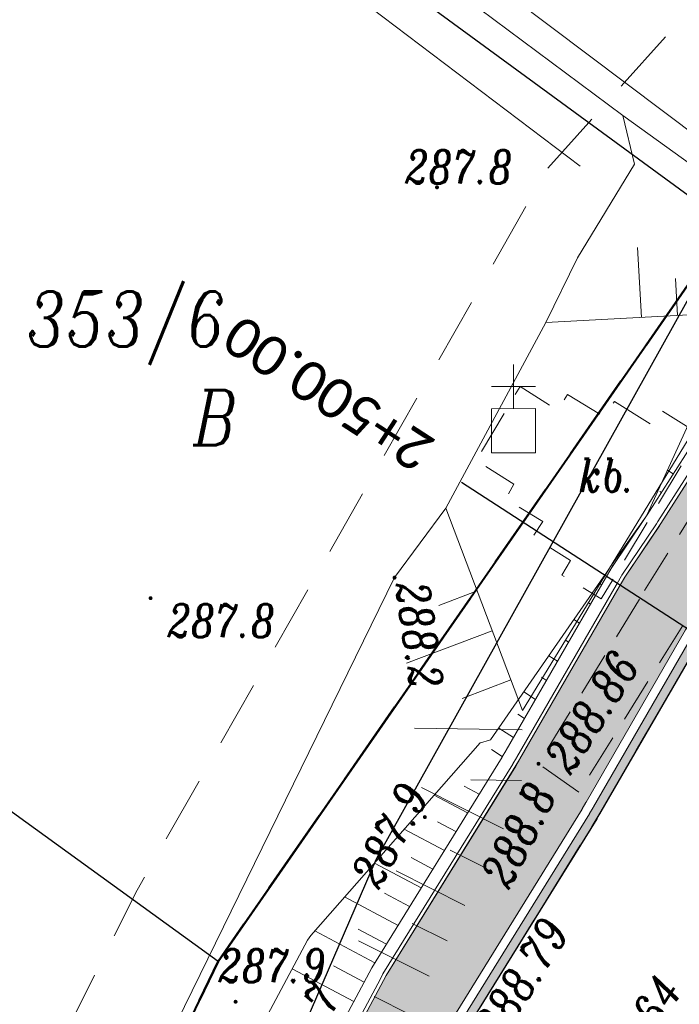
# Model space of a CAD drawing. Header units: metres. Extents: x -1 to 7476305, y 0 to 5497191.
# Tile 92 of 115: x 7475232 to 7475247, y 5497034 to 5497056. Entities that reach past the tile are written whole.
import ezdxf

# ---------------------------------------------------------------- set-up
doc = ezdxf.new("R2010")
doc.units = ezdxf.units.M
for name, pattern in [('420-500', [1.5, 1, -0.5]), ('ACAD_ISO04W100', [30, 24, -3, 0, -3]), ('EGBO02-500', [2.5, 1.5, -1]), ('KTCR02-500', [1.5, 1, -0.5]), ('KTJZ01-500', [2, 1.5, -0.5])]:
    doc.linetypes.add(name, pattern=pattern)
for name, color, linetype, lineweight, true_color in [('BUBZ01_1', 7, 'Continuous', 5, 0x0a0909), ('EGBD03', 7, 'Continuous', 5, 0x0a0909), ('EGBK02', 7, 'Continuous', 5, 0x0a0909), ('EGBO02', 7, 'Continuous', 5, 0x0a0909), ('KTCR02', 7, 'Continuous', 5, 0x0a0909), ('KTJZ01', 7, 'Continuous', 5, 0x0a0909), ('KTOK05_01', 7, 'Continuous', 5, 0x0a0909), ('OBOP05_02', 7, 'Continuous', 5, 0x0a0909), ('RTPW01', 7, 'Continuous', 5, 0x0a0909), ('RTPW02', 7, 'Continuous', 5, 0x0a0909), ('suepnn', 7, 'Continuous', 5, 0x0a0909), ('SZAPM_915', 7, 'Continuous', 5, 0x0a0909)]:
    doc.layers.add(name, color=color, linetype=linetype, lineweight=lineweight, true_color=true_color)
for name, color, linetype in [('C-DROGI-KORYTARZE', 7, 'Continuous'), ('C-DROGI-PRZEKROJE', 7, 'Continuous'), ('C-DROGI-SYTUACJA', 7, 'Continuous'), ('D_Granice pasa drogowego', 30, '420-500'), ('D_Linia charakterystyczna', 10, 'Continuous'), ('D_Skarpa przy palisadach', 7, 'Continuous')]:
    doc.layers.add(name, color=color, linetype=linetype)
doc.layers.add('D_opis', color=7, linetype='Continuous', lineweight=18, plot=False)
doc.layers.add('S-1_proj_obrzeze', color=11, linetype='Continuous', lineweight=30)
doc.layers.add('S-5_opis_poprzeczka', color=7, linetype='Continuous', lineweight=25)
doc.styles.add('! rom po 1.8mm', font='calibri.ttf', dxfattribs={"height": 0.9})
doc.styles.add('romans_pochyl', font='calibri.ttf', dxfattribs={"height": 0.75})
doc.styles.add('Style-ITALIC_1250', font='ITALIC_1250.shx')
doc.linetypes.add('KTOK05_01-500', pattern='A,3.75,[13,dgnlstyle-rozp_2015.shx,S=0.002778,R=0,X=0,Y=0],3.75', length=7.5)
doc.dimstyles.new('! 500', dxfattribs={"dimscale": 5, "dimtxt": 0.9, "dimasz": 0.18, "dimexe": 0.08, "dimexo": 0.04, "dimgap": 0.07, "dimtad": 1, "dimzin": 1, "dimtxsty": '! rom po 1.8mm', "dimcen": 0.09, "dimclrd": 256, "dimclre": 256, "dimclrt": 256, "dimazin": 1, "dimtfac": 1, "dimtix": 1, "dimtmove": 1, "dimatfit": 1, "dimfxl": 0.2, "dimlwd": -1, "dimlwe": -1, "dimarcsym": 0})

# ---------------------------------------------------------------- blocks, each defined once
blk = doc.blocks.new('*D107')
at = {"layer": 'D_Skarpa przy palisadach', "transparency": 16777216}
for p, q in [((7475202.219, 5497015.798), (7475239.616, 5497077.7)), ((7475261.652, 5497064.493), (7475239.628, 5497077.798)), ((7475224.163, 5497002.436), (7475202.139, 5497015.741))]:
    blk.add_line(p, q, dxfattribs=at)
at = {"layer": 'D_Skarpa przy palisadach', "lineweight": 30, "transparency": 16777216}
for points in [[(7475239.603, 5497077.708), (7475239.629, 5497077.692), (7475239.662, 5497077.777)], [(7475202.207, 5497015.805), (7475202.232, 5497015.79), (7475202.173, 5497015.721)]]:
    blk.add_solid(points, dxfattribs=at)
at = {"layer": 'Defpoints', "color": 0, "lineweight": 30, "transparency": 16777216}
for p in [(7475239.662, 5497077.777), (7475261.669, 5497064.482), (7475224.18, 5497002.426)]:
    blk.add_point(p, dxfattribs=at)
at = {"layer": 'D_Skarpa przy palisadach', "lineweight": 30, "transparency": 16777216, "insert": (7475219.717, 5497047.474), "char_height": 0.9, "attachment_point": 5, "rotation": 58.8631, "style": '! rom po 1.8mm'}
blk.add_mtext('Miejsce do wymijania sie osób ze szczególnymi potrzebami\\Pdł. 72,50m', dxfattribs=at)
blk = doc.blocks.new('*D131')
at = {"layer": 'D_opis', "transparency": 16777216}
for p, q in [((7475285.085, 5497071.614), (7475313.148, 5497052.057)), ((7475313.064, 5497052.006), (7475266.284, 5496984.879)), ((7475238.202, 5497004.339), (7475266.265, 5496984.782))]:
    blk.add_line(p, q, dxfattribs=at)
at = {"layer": 'D_opis', "lineweight": 30, "transparency": 16777216}
for points in [[(7475313.051, 5497052.014), (7475313.076, 5497051.997), (7475313.115, 5497052.08)], [(7475266.271, 5496984.888), (7475266.296, 5496984.87), (7475266.232, 5496984.805)]]:
    blk.add_solid(points, dxfattribs=at)
at = {"layer": 'Defpoints', "color": 0, "lineweight": 30, "transparency": 16777216}
for p in [(7475285.068, 5497071.625), (7475238.185, 5497004.351), (7475266.232, 5496984.805)]:
    blk.add_point(p, dxfattribs=at)
at = {"layer": 'D_opis', "lineweight": 30, "transparency": 16777216, "insert": (7475288.525, 5497019.243), "char_height": 0.9, "attachment_point": 5, "rotation": 55.1278, "style": '! rom po 1.8mm'}
blk.add_mtext('istn. chodnik do odtworzenia\\Pdł. 82,00m', dxfattribs=at)
blk = doc.blocks.new('915')
at = {"layer": 'SZAPM_915', "color": 18, "linetype": 'Continuous', "lineweight": 13, "ltscale": 10, "true_color": 0x0a0909}
for p, q in [((0, 5), (0, 15)), ((-5, 10), (5, 10))]:
    blk.add_line(p, q, dxfattribs=at)
at = {"layer": 'SZAPM_915', "color": 18, "linetype": 'Continuous', "lineweight": 13, "ltscale": 10, "true_color": 0x0a0909, "flags": 128}
blk.add_lwpolyline([(-5, -5), (5, -5), (5, 5), (-5, 5), (-5, -5)], close=True, dxfattribs=at)
blk = doc.blocks.new('RTPW01')
at = {"layer": 'RTPW01', "linetype": 'Continuous', "lineweight": 13, "true_color": 0x0a0909}
h = blk.add_hatch(color=18, dxfattribs=at)
edge = h.paths.add_edge_path()
edge.add_arc((0, 0), 0.045, 0, 360)
blk = doc.blocks.new('RTPW02')
at = {"layer": 'RTPW02', "linetype": 'Continuous', "lineweight": 13, "true_color": 0x0a0909}
h = blk.add_hatch(color=18, dxfattribs=at)
edge = h.paths.add_edge_path()
edge.add_arc((0, 0), 0.045, 0, 360)
blk = doc.blocks.new('MDCP_klauzula')
at = {"layer": 'BUBZ01_1', "color": 252, "linetype": 'Continuous', "lineweight": 18}
for p, q in [((7475246.372, 5497050.696), (7475246.457, 5497049.107)), ((7475247.235, 5497049.995), (7475247.28, 5497049.151)), ((7475241.862, 5497042.574), (7475242.732, 5497042.903)), ((7475241.131, 5497041.263), (7475243.074, 5497041.999)), ((7475242.389, 5497040.467), (7475243.496, 5497040.886)), ((7475241.312, 5497039.793), (7475243.753, 5497039.757)), ((7475242.59, 5497038.619), (7475243.735, 5497038.602)), ((7475241.467, 5497038.445), (7475243.327, 5497037.51)), ((7475242.12, 5497037.026), (7475242.889, 5497036.639)), ((7475240.89, 5497036.554), (7475242.451, 5497035.769)), ((7475241.256, 5497035.363), (7475242.047, 5497034.966)), ((7475240.04, 5497034.968), (7475241.643, 5497034.162)), ((7475240.393, 5497033.701), (7475241.205, 5497033.292))]:
    blk.add_line(p, q, dxfattribs=at)
at = {"layer": 'EGBD03', "color": 96, "linetype": 'Continuous', "lineweight": 30, "flags": 128}
for points in [[(7475262.934, 5497068.916), (7475259.571, 5497065.54), (7475255.16, 5497060.7), (7475248.447, 5497051.193), (7475229.954, 5497064.72)], [(7475248.447, 5497051.193), (7475236.851, 5497034.5), (7475217.605, 5497048.435)], [(7475248.447, 5497051.193), (7475240.44, 5497036.82), (7475225.05, 5497001.25), (7475221.6, 5497002.67), (7475236.851, 5497034.5)]]:
    blk.add_lwpolyline(points, dxfattribs=at)
at = {"layer": 'EGBO02', "color": 252, "linetype": 'EGBO02-500', "lineweight": 18, "flags": 128}
blk.add_lwpolyline([(7475297.538, 5497103.825), (7475279.855, 5497088.323), (7475266.998, 5497076.027), (7475254.649, 5497064.001), (7475244.334, 5497052.497), (7475235.016, 5497036.119), (7475229.48, 5497025.04), (7475224.511, 5497014.388), (7475213.924, 5496993.12), (7475205.301, 5496976.039), (7475191.153, 5496949.431), (7475170.683, 5496910.712), (7475164.472, 5496899.278), (7475155.778, 5496887.844), (7475138.024, 5496865.445)], dxfattribs=at)
at = {"layer": 'KTCR02', "color": 252, "linetype": 'KTCR02-500', "lineweight": 18, "flags": 128}
for points in [[(7475246.53, 5497042.912), (7475250.479, 5497049.297), (7475251.444, 5497049.001), (7475247.483, 5497042.256), (7475245.037, 5497038.339)], [(7475245.037, 5497038.339), (7475244.123, 5497038.983), (7475246.53, 5497042.912)]]:
    blk.add_lwpolyline(points, dxfattribs=at)
blk.add_lwpolyline([(7475247.785, 5497046.455), (7475246.886, 5497047.016), (7475246.693, 5497046.672), (7475245.844, 5497047.201), (7475245.623, 5497046.847), (7475244.78, 5497047.362), (7475244.557, 5497047.003), (7475243.703, 5497047.539), (7475242.708, 5497045.862), (7475243.565, 5497045.328), (7475243.373, 5497044.991), (7475244.222, 5497044.481), (7475243.995, 5497044.136), (7475244.848, 5497043.597), (7475244.652, 5497043.264), (7475245.547, 5497042.728), (7475247.785, 5497046.455)], close=True, dxfattribs=at)
at = {"layer": 'KTJZ01', "color": 252, "linetype": 'KTJZ01-500', "lineweight": 18, "flags": 128}
blk.add_lwpolyline([(7474940.948, 5496678.227), (7474942.744, 5496679.768), (7474947.468, 5496684.472), (7474951.738, 5496688.783), (7474958.027, 5496695.193), (7474962.097, 5496699.235), (7474965.673, 5496702.794), (7474969.754, 5496707.034), (7474981.843, 5496719.552), (7474986.871, 5496724.456), (7474990.284, 5496728.016), (7474993.046, 5496730.57), (7474995.803, 5496733.399), (7474999.755, 5496737.308), (7475005.043, 5496742.399), (7475009.082, 5496746.263), (7475016.386, 5496752.922), (7475018.661, 5496754.834), (7475020.089, 5496756.127), (7475022.831, 5496758.571), (7475025.815, 5496761.182), (7475031.927, 5496766.616), (7475037.923, 5496771.877), (7475045.276, 5496778.075), (7475048.776, 5496780.871), (7475053.275, 5496784.409), (7475057.865, 5496787.982), (7475065.68, 5496793.821), (7475071.675, 5496798.251), (7475080.197, 5496804.617), (7475085.951, 5496808.863), (7475092.068, 5496813.415), (7475094.463, 5496815.318), (7475099.029, 5496818.877), (7475104.515, 5496823.229), (7475105.014, 5496823.868), (7475110.261, 5496828.106), (7475116.671, 5496833.487), (7475121.299, 5496837.758), (7475127.388, 5496843.57), (7475133.626, 5496849.85), (7475138.23, 5496854.845), (7475143.855, 5496861.074), (7475148.205, 5496866.026), (7475154.747, 5496873.863), (7475160.368, 5496880.935), (7475164.02, 5496885.897), (7475167.465, 5496890.774), (7475169.395, 5496893.556), (7475177.645, 5496905.781), (7475183.716, 5496915.79), (7475187.356, 5496922.37), (7475191.312, 5496929.431), (7475194.505, 5496935.684), (7475198.366, 5496943.242), (7475201.584, 5496949.716), (7475204.91, 5496956.567), (7475209.898, 5496967.043), (7475214.268, 5496976.102), (7475219.085, 5496986.161), (7475221.068, 5496990.37), (7475223.563, 5496995.716), (7475227.167, 5497003.081), (7475229.52, 5497008.043), (7475233.202, 5497015.17), (7475236.644, 5497022.005), (7475242.538, 5497033.041), (7475245.538, 5497037.898), (7475247.914, 5497042.007), (7475248.707, 5497043.191), (7475252.159, 5497048.588), (7475253.518, 5497050.557), (7475256.496, 5497054.779), (7475262.407, 5497062.145), (7475264.477, 5497064.71), (7475272.511, 5497072.714), (7475276.959, 5497077.087), (7475283.019, 5497082.422), (7475288.616, 5497087.275), (7475294.096, 5497092.097)], dxfattribs=at)
at = {"layer": 'KTOK05_01', "color": 252, "linetype": 'KTOK05_01-500', "lineweight": 18}
for p, q in [((7475246.035, 5497053.691), (7475230.411, 5497065.323)), ((7475249.301, 5497049.259), (7475244.287, 5497048.991))]:
    blk.add_line(p, q, dxfattribs=at)
at = {"layer": 'KTOK05_01', "color": 252, "linetype": 'KTOK05_01-500', "lineweight": 18, "flags": 128}
for points in [[(7475248.059, 5497073.758), (7475254.322, 5497069.092), (7475259.17, 5497065.521), (7475253.603, 5497058.734), (7475248.356, 5497052.017), (7475246.035, 5497053.691), (7475246.298, 5497052.589), (7475245.008, 5497050.458), (7475244.287, 5497048.991), (7475242.021, 5497044.781), (7475240.857, 5497043.206), (7475231.849, 5497024.826), (7475228.367, 5497017.664)], [(7475242.021, 5497044.781), (7475243.759, 5497040.19), (7475249.301, 5497049.259)]]:
    blk.add_lwpolyline(points, dxfattribs=at)
at = {"layer": 'OBOP05_02', "color": 252, "linetype": 'Continuous', "lineweight": 18}
blk.add_line((7475245.069, 5497052.54), (7475229.6, 5497064.254), dxfattribs=at)
at = {"layer": 'suepnn', "color": 1, "linetype": 'Continuous', "lineweight": 13, "true_color": 0xfa0000}
blk.add_line((7475263.16, 5497041.58), (7475237.48, 5497060.92), dxfattribs=at)
at = {"layer": 'RTPW01', "color": 252, "linetype": 'Continuous', "lineweight": 18}
for p in [(7475241.82, 5497052.06), (7475240.857, 5497043.206), (7475235.32, 5497042.74), (7475243.731, 5497038.313), (7475241.544, 5497037.773), (7475237.25, 5497033.585)]:
    blk.add_blockref('RTPW01', p, dxfattribs=at)
at = {"layer": 'RTPW02', "color": 252, "linetype": 'Continuous', "lineweight": 18}
blk.add_blockref('RTPW02', (7475244.123, 5497038.983), dxfattribs=at)
at = {"layer": 'SZAPM_915', "color": 252, "linetype": 'Continuous', "lineweight": 18, "xscale": 0.1, "yscale": 0.1, "zscale": 0.1, "rotation": 0.066209}
blk.add_blockref('915', (7475243.555, 5497046.539), dxfattribs=at)
at = {"layer": 'EGBD03', "color": 96, "linetype": 'Continuous', "lineweight": 30, "style": 'Style-ITALIC_1250', "width": 0.8}
blk.add_text('353/6', height=1.25, dxfattribs=at).set_placement((7475232.509, 5497048.447))
at = {"layer": 'EGBK02', "color": 252, "linetype": 'Continuous', "lineweight": 18, "style": 'Style-ITALIC_1250', "width": 0.8}
blk.add_text('B', height=1.25, dxfattribs=at).set_placement((7475236.284, 5497046.208))
at = {"layer": 'KTCR02', "color": 252, "linetype": 'Continuous', "lineweight": 18, "style": 'Style-ITALIC_1250', "width": 0.8}
blk.add_text('kb.', height=0.75, dxfattribs=at).set_placement((7475245.041, 5497045.154))
at = {"layer": 'RTPW01', "color": 252, "linetype": 'Continuous', "lineweight": 18, "style": 'Style-ITALIC_1250', "width": 0.8}
for s, p in [('287.8', (7475241.094, 5497052.151)), ('287.8', (7475235.705, 5497041.857)), ('287.9', (7475236.859, 5497034.028))]:
    blk.add_text(s, height=0.75, dxfattribs=at).set_placement(p)
for s, rotation, p in [('288.2', 278.0327, (7475240.88, 5497043.068)), ('287.9', 61.8009, (7475240.499, 5497036.116)), ('288.8', 63.2976, (7475243.451, 5497036.116)), ('287.7', 63.0676, (7475238.564, 5497031.558))]:
    blk.add_text(s, height=0.75, rotation=rotation, dxfattribs=at).set_placement(p)
at = {"layer": 'RTPW02', "color": 252, "linetype": 'Continuous', "lineweight": 18, "style": 'Style-ITALIC_1250', "width": 0.8}
for s, p in [('288.86', (7475244.848, 5497038.709)), ('288.79', (7475243.248, 5497032.641)), ('288.64', (7475245.822, 5497031.331))]:
    blk.add_text(s, height=0.75, rotation=57.6142, dxfattribs=at).set_placement(p)

msp = doc.modelspace()

# ---------------------------------------------------------------- linework, layer by layer
at = {"layer": 'D_Granice pasa drogowego', "lineweight": 50, "ltscale": 2, "flags": 128}
msp.add_lwpolyline([(7474871.194, 5496602.021), (7474875.844, 5496605.985), (7474886.51, 5496614.328), (7474893.187, 5496619.551), (7474906.364, 5496629.859), (7474908.002, 5496630.38), (7474914.804, 5496638.74), (7474928.905, 5496651.777), (7474946.406, 5496669.552), (7474957.321, 5496680.639), (7474994.148, 5496718.045), (7475014.642, 5496738.841), (7475028.014, 5496750.844), (7475033.755, 5496755.998), (7475037.841, 5496759.479), (7475046.672, 5496767.002), (7475050.423, 5496770.198), (7475056.626, 5496775.2), (7475065.197, 5496781.478), (7475069.506, 5496784.668), (7475083.953, 5496795.64), (7475091.313, 5496801.229), (7475097.69, 5496806.073), (7475103.398, 5496810.407), (7475110.576, 5496816.081), (7475114.68, 5496819.326), (7475120.064, 5496824.042), (7475130.991, 5496833.37), (7475144.36, 5496846.35), (7475159.914, 5496864.742), (7475165.321, 5496871.433), (7475168.549, 5496875.377), (7475175.09, 5496884.328), (7475189.457, 5496903.989), (7475193.179, 5496911.075), (7475198.108, 5496920.456), (7475202.904, 5496929.586), (7475209.984, 5496944.676), (7475224.229, 5496974.661), (7475228.871, 5496985.456), (7475234.774, 5496999.181), (7475235.211, 5497000), (7475244.883, 5497018.143), (7475247.158, 5497021.622), (7475253.509, 5497032.362), (7475263.655, 5497046.357), (7475275.03, 5497059.7), (7475278.404, 5497063.267), (7475280.249, 5497065.127), (7475283.737, 5497068.192), (7475289.77, 5497074.68), (7475292.049, 5497076.649), (7475298.288, 5497082.039), (7475318.081, 5497097.784), (7475318.6, 5497101.12), (7475308.342, 5497109.277), (7475299.764, 5497105.915), (7475300.031, 5497102.685), (7475290.434, 5497094.878), (7475285.765, 5497091.08), (7475277.631, 5497083.259), (7475263.588, 5497069.572), (7475259.571, 5497065.54), (7475255.16, 5497060.7), (7475248.447, 5497051.193), (7475241.071, 5497040.575), (7475236.851, 5497034.5), (7475232.87, 5497026.192), (7475228.603, 5497017.286), (7475222.129, 5497003.773), (7475221.6, 5497002.67), (7475223.058, 5497002.07), (7475222.491, 5496999.056), (7475222.104, 5496998.239), (7475217.488, 5496988.479), (7475214.662, 5496982.503), (7475211.997, 5496976.871), (7475210.402, 5496973.497), (7475207.108, 5496966.534), (7475200.594, 5496952.761), (7475195.041, 5496942.357), (7475186.706, 5496926.741), (7475181.863, 5496917.665), (7475180.812, 5496915.697), (7475174.258, 5496906.159), (7475161.354, 5496887.311), (7475156.287, 5496881.059), (7475137.148, 5496857.357), (7475129.378, 5496848.794), (7475126.377, 5496845.473), (7475122.357, 5496841.906), (7475113.346, 5496833.897), (7475108.201, 5496829.327), (7475103.572, 5496825.562), (7475101.251, 5496823.675), (7475097.151, 5496820.343), (7475092.412, 5496817.061), (7475083.189, 5496810.712), (7475063.35, 5496796.429), (7475055.25, 5496790.597), (7475035.25, 5496773.04), (7475032.26, 5496770.67), (7475010.572, 5496750.962), (7475002.025, 5496743.149), (7474993.311, 5496735.182), (7474991.33, 5496733.29), (7474987.11, 5496729.262), (7474981.728, 5496724.125), (7474978.688, 5496721.224), (7474975.041, 5496717.744), (7474967.615, 5496710.352), (7474955.357, 5496698.026), (7474948.808, 5496691.442), (7474943.173, 5496685.776), (7474941.426, 5496684.019), (7474940.056, 5496682.642), (7474939.655, 5496682.287), (7474931.483, 5496675.053), (7474923.147, 5496667.674), (7474919.881, 5496664.783), (7474908.976, 5496655.13), (7474905.9, 5496652.407), (7474901.86, 5496653.48)], dxfattribs=at)

# ---------------------------------------------------------------- dimensions: what is measured, and where the dimension line sits
at = {"layer": 'D_opis', "lineweight": 30}
dim = msp.add_aligned_dim(p1=(7475285.068, 5497071.625), p2=(7475238.185, 5497004.351), distance=34.186, text='istn. chodnik do odtworzenia\\Pdł. <>m', dimstyle='! 500', override={"dimscale": 0.5}, dxfattribs=at)
dim.commit()
dim.dimension.update_dxf_attribs({"geometry": '*D131', "text_midpoint": (7475288.525, 5497019.243)})
at = {"layer": 'D_Skarpa przy palisadach', "color": 18, "lineweight": 30, "true_color": 0x000000}
dim = msp.add_aligned_dim(p1=(7475224.18, 5497002.426), p2=(7475261.669, 5497064.482), distance=25.711, text='Miejsce do wymijania sie osób ze szczególnymi potrzebami\\Pdł. <>m', dimstyle='! 500', override={"dimscale": 0.5}, dxfattribs=at)
dim.commit()
dim.dimension.update_dxf_attribs({"geometry": '*D107', "text_midpoint": (7475219.717, 5497047.474)})

# ---------------------------------------------------------------- next in the draw order: block references
at = {"layer": 'RTPW01', "color": 18, "lineweight": 30, "true_color": 0x000000}
msp.add_blockref('MDCP_klauzula', (0, 0), dxfattribs=at)

# ---------------------------------------------------------------- next in the draw order: hatches: boundary and pattern name
at = {"layer": 'C-DROGI-KORYTARZE', "linetype": 'Continuous', "lineweight": -3, "true_color": 0xfeeab9}
msp.add_hatch(color=254, dxfattribs=at).paths.add_polyline_path([(7475266.288, 5497067.079), (7475264.195, 5497064.993), (7475264.179, 5497064.977), (7475262.381, 5497062.75), (7475262.361, 5497062.725), (7475262.103, 5497062.405), (7475262.085, 5497062.383), (7475261.054, 5497061.098), (7475261.05, 5497061.093), (7475260.448, 5497060.343), (7475260.443, 5497060.336), (7475256.208, 5497055.059), (7475256.174, 5497055.017), (7475253.225, 5497050.836), (7475253.187, 5497050.782), (7475251.859, 5497048.857), (7475251.824, 5497048.807), (7475251.556, 5497048.387), (7475251.535, 5497048.355), (7475248.403, 5497043.456), (7475248.371, 5497043.409), (7475247.588, 5497042.239), (7475247.578, 5497042.225), (7475247.481, 5497042.056), (7475247.46, 5497042.019), (7475245.202, 5497038.116), (7475245.194, 5497038.102), (7475245.115, 5497037.964), (7475245.11, 5497037.956), (7475242.252, 5497033.337), (7475242.185, 5497033.229), (7475236.314, 5497022.236), (7475236.291, 5497022.193), (7475235.164, 5497019.955), (7475235.151, 5497019.93), (7475233.318, 5497016.289), (7475233.305, 5497016.264), (7475232.894, 5497015.445), (7475232.842, 5497015.344), (7475229.431, 5497008.741), (7475229.374, 5497008.632), (7475229.202, 5497008.299), (7475229.16, 5497008.217), (7475227.593, 5497004.913), (7475227.592, 5497004.911), (7475227.59, 5497004.906), (7475227.461, 5497004.635), (7475227.264, 5497004.219), (7475227.255, 5497004.199), (7475225.64, 5497004.978), (7475225.65, 5497004.998), (7475225.85, 5497005.413), (7475225.981, 5497005.682), (7475225.984, 5497005.686), (7475225.986, 5497005.689), (7475227.552, 5497008.992), (7475227.591, 5497009.076), (7475227.763, 5497009.409), (7475227.82, 5497009.518), (7475231.232, 5497016.12), (7475231.283, 5497016.222), (7475231.726, 5497017.102), (7475231.739, 5497017.127), (7475233.572, 5497020.768), (7475233.585, 5497020.793), (7475234.712, 5497023.031), (7475234.734, 5497023.075), (7475240.605, 5497034.067), (7475240.665, 5497034.18), (7475243.605, 5497038.932), (7475243.61, 5497038.94), (7475243.69, 5497039.078), (7475243.698, 5497039.092), (7475245.955, 5497042.996), (7475245.976, 5497043.032), (7475246.074, 5497043.201), (7475246.082, 5497043.216), (7475246.867, 5497044.385), (7475246.898, 5497044.433), (7475250.031, 5497049.331), (7475250.051, 5497049.363), (7475250.324, 5497049.789), (7475250.357, 5497049.841), (7475251.703, 5497051.792), (7475251.741, 5497051.847), (7475254.73, 5497056.084), (7475254.761, 5497056.128), (7475259.053, 5497061.476), (7475259.058, 5497061.483), (7475259.669, 5497062.244), (7475259.672, 5497062.249), (7475260.717, 5497063.551), (7475260.735, 5497063.573), (7475260.997, 5497063.897), (7475261.017, 5497063.922), (7475262.839, 5497066.18), (7475262.853, 5497066.197), (7475264.975, 5497068.311), (7475266.288, 5497067.079)], flags=0)
at = {"layer": 'C-DROGI-PRZEKROJE', "linetype": 'Continuous', "lineweight": -3}
msp.add_hatch(color=5, dxfattribs=at).paths.add_polyline_path([(7475266.58, 5497066.805), (7475264.492, 5497064.725), (7475264.477, 5497064.71), (7475262.685, 5497062.489), (7475262.664, 5497062.464), (7475262.407, 5497062.145), (7475262.389, 5497062.123), (7475261.361, 5497060.842), (7475261.358, 5497060.838), (7475260.757, 5497060.089), (7475260.752, 5497060.082), (7475256.53, 5497054.821), (7475256.496, 5497054.779), (7475253.556, 5497050.611), (7475253.518, 5497050.557), (7475252.194, 5497048.638), (7475252.159, 5497048.588), (7475251.891, 5497048.169), (7475251.871, 5497048.137), (7475248.739, 5497043.239), (7475248.707, 5497043.191), (7475247.923, 5497042.021), (7475247.914, 5497042.007), (7475247.817, 5497041.838), (7475247.795, 5497041.802), (7475245.538, 5497037.898), (7475245.53, 5497037.884), (7475245.45, 5497037.746), (7475245.445, 5497037.738), (7475242.605, 5497033.15), (7475242.538, 5497033.041), (7475236.667, 5497022.049), (7475236.644, 5497022.005), (7475235.517, 5497019.767), (7475235.504, 5497019.742), (7475233.671, 5497016.102), (7475233.659, 5497016.077), (7475233.254, 5497015.271), (7475233.202, 5497015.17), (7475229.791, 5497008.568), (7475229.734, 5497008.458), (7475229.563, 5497008.125), (7475229.52, 5497008.043), (7475227.953, 5497004.739), (7475227.952, 5497004.737), (7475227.95, 5497004.732), (7475227.822, 5497004.462), (7475227.624, 5497004.045), (7475227.615, 5497004.026), (7475227.434, 5497004.113), (7475227.444, 5497004.132), (7475227.641, 5497004.549), (7475227.77, 5497004.819), (7475227.772, 5497004.824), (7475227.773, 5497004.827), (7475229.339, 5497008.13), (7475229.382, 5497008.212), (7475229.554, 5497008.545), (7475229.61, 5497008.655), (7475233.021, 5497015.257), (7475233.074, 5497015.358), (7475233.482, 5497016.171), (7475233.494, 5497016.196), (7475235.327, 5497019.836), (7475235.34, 5497019.861), (7475236.467, 5497022.099), (7475236.49, 5497022.143), (7475242.361, 5497033.135), (7475242.428, 5497033.244), (7475245.277, 5497037.847), (7475245.282, 5497037.856), (7475245.362, 5497037.993), (7475245.37, 5497038.007), (7475247.627, 5497041.911), (7475247.648, 5497041.947), (7475247.746, 5497042.116), (7475247.755, 5497042.13), (7475248.539, 5497043.3), (7475248.571, 5497043.348), (7475251.703, 5497048.246), (7475251.723, 5497048.278), (7475251.991, 5497048.698), (7475252.026, 5497048.748), (7475253.352, 5497050.67), (7475253.39, 5497050.724), (7475256.335, 5497054.898), (7475256.368, 5497054.94), (7475260.597, 5497060.209), (7475260.602, 5497060.216), (7475261.204, 5497060.966), (7475261.207, 5497060.97), (7475262.237, 5497062.253), (7475262.255, 5497062.275), (7475262.512, 5497062.595), (7475262.533, 5497062.62), (7475264.328, 5497064.844), (7475264.343, 5497064.859), (7475266.434, 5497066.942), (7475266.58, 5497066.805)], flags=0)

# ---------------------------------------------------------------- next in the draw order: linework, layer by layer
at = {"layer": 'C-DROGI-KORYTARZE', "color": 34, "linetype": 'Continuous', "lineweight": 15}
for p, q in [((7475247.18, 5497045.561, 288.977), (7475247.05, 5497045.645, 288.873)), ((7475246.911, 5497045.14, 288.975), (7475246.875, 5497045.163, 288.946)), ((7475246.641, 5497044.719, 288.973), (7475246.629, 5497044.727, 288.963)), ((7475246.358, 5497044.307, 288.979), (7475246.362, 5497044.304, 288.975)), ((7475246.067, 5497043.899, 288.987), (7475246.087, 5497043.886, 288.971)), ((7475245.777, 5497043.492, 288.995), (7475245.793, 5497043.481, 288.983)), ((7475245.498, 5497043.078, 288.99), (7475245.554, 5497043.041, 288.968)), ((7475245.304, 5497042.608, 288.965), (7475245.259, 5497042.637, 288.959)), ((7475245.054, 5497042.175, 288.962), (7475244.928, 5497042.257, 288.915)), ((7475244.804, 5497041.742, 288.96), (7475244.724, 5497041.794, 288.918)), ((7475244.553, 5497041.309, 288.957), (7475244.359, 5497041.435, 288.839)), ((7475244.303, 5497040.876, 288.954), (7475244.189, 5497040.951, 288.878)), ((7475244.053, 5497040.443, 288.952), (7475243.789, 5497040.614, 288.763)), ((7475243.803, 5497040.011, 288.949), (7475243.654, 5497040.107, 288.837)), ((7475243.553, 5497039.578, 288.947), (7475243.22, 5497039.793, 288.688)), ((7475243.302, 5497039.145, 288.943), (7475243.058, 5497039.304, 288.749)), ((7475242.776, 5497038.294, 288.94), (7475242.434, 5497038.476, 288.683)), ((7475242.513, 5497037.869, 288.939), (7475241.754, 5497038.272, 288.366)), ((7475241.987, 5497037.019, 288.937), (7475241.076, 5497037.502, 288.249)), ((7475242.25, 5497037.444, 288.938), (7475241.833, 5497037.666, 288.623)), ((7475241.724, 5497036.594, 288.935), (7475241.231, 5497036.855, 288.563)), ((7475241.461, 5497036.168, 288.934), (7475240.399, 5497036.732, 288.133)), ((7475240.935, 5497035.318, 288.932), (7475239.721, 5497035.962, 288.016)), ((7475241.198, 5497035.743, 288.933), (7475240.629, 5497036.045, 288.503)), ((7475240.672, 5497034.893, 288.93), (7475240.027, 5497035.235, 288.444)), ((7475240.409, 5497034.468, 288.929), (7475239.044, 5497035.192, 287.899)), ((7475239.93, 5497033.59, 288.923), (7475238.536, 5497034.33, 287.87)), ((7475240.166, 5497034.031, 288.926), (7475239.468, 5497034.401, 288.4))]:
    msp.add_line(p, q, dxfattribs=at)
at = {"layer": 'C-DROGI-KORYTARZE', "color": 32, "linetype": 'Continuous', "lineweight": 15}
msp.add_polyline3d([(7475253.104, 5497057.284, 287.94), (7475249.891, 5497053.107, 287.778), (7475249.849, 5497053.053, 287.776), (7475248.683, 5497050.938, 287.916), (7475248.719, 5497050.84, 287.971), (7475249.013, 5497050.038, 288.417), (7475249.035, 5497049.977, 288.45), (7475246.587, 5497044.635, 288.972), (7475246.556, 5497044.586, 288.973), (7475245.739, 5497043.438, 288.996), (7475245.73, 5497043.424, 288.996), (7475245.626, 5497043.259, 289), (7475245.6, 5497043.226, 289.004), (7475243.033, 5497039.523, 288.663), (7475243.011, 5497039.518, 288.652), (7475242.808, 5497039.46, 288.552), (7475242.796, 5497039.457, 288.546), (7475238.953, 5497035.088, 287.883), (7475238.883, 5497034.981, 287.875), (7475233.014, 5497023.988, 287.796)], dxfattribs=at)
at = {"layer": 'C-DROGI-KORYTARZE', "color": 26, "linetype": 'Continuous', "lineweight": 15}
msp.add_polyline3d([(7475254.432, 5497056.303, 289.041), (7475251.435, 5497052.055, 289.024), (7475251.397, 5497052, 289.024), (7475250.048, 5497050.044, 289.003), (7475250.014, 5497049.992, 289.003), (7475249.741, 5497049.565, 288.995), (7475249.72, 5497049.533, 288.995), (7475246.587, 5497044.634, 288.972), (7475246.557, 5497044.586, 288.973), (7475245.772, 5497043.417, 288.97), (7475245.763, 5497043.402, 288.97), (7475245.666, 5497043.234, 288.969), (7475245.645, 5497043.197, 288.969), (7475243.388, 5497039.293, 288.945), (7475243.379, 5497039.279, 288.945), (7475243.3, 5497039.142, 288.943), (7475243.295, 5497039.133, 288.943), (7475240.338, 5497034.353, 288.929), (7475240.278, 5497034.241, 288.928), (7475234.407, 5497023.248, 288.847)], dxfattribs=at)
at = {"layer": 'C-DROGI-PRZEKROJE', "color": 10, "linetype": 'Continuous', "lineweight": 15, "ltscale": 0.3}
for points in [[(7475274.715, 5497077.966, 288.904), (7475270.972, 5497074.286, 288.947), (7475270.66, 5497073.975, 288.78), (7475262.853, 5497066.197, 288.999), (7475260.997, 5497063.897, 289.01), (7475260.717, 5497063.551, 289.012), (7475259.669, 5497062.244, 288.973), (7475259.058, 5497061.483, 288.973), (7475254.761, 5497056.128, 289.019), (7475251.741, 5497051.847, 289.002), (7475250.357, 5497049.841, 288.981), (7475250.051, 5497049.363, 288.973), (7475246.898, 5497044.433, 288.951), (7475246.082, 5497043.216, 288.948), (7475245.955, 5497042.996, 288.947), (7475243.69, 5497039.078, 288.923), (7475243.606, 5497038.943, 288.921), (7475240.665, 5497034.18, 288.906), (7475234.734, 5497023.075, 288.826)], [(7475260.443, 5497060.336, 288.973), (7475256.208, 5497055.059, 289.013), (7475256.174, 5497055.017, 289.019), (7475253.225, 5497050.836, 289.002), (7475253.187, 5497050.782, 289.002), (7475251.859, 5497048.857, 288.982), (7475251.824, 5497048.807, 288.981), (7475251.556, 5497048.387, 288.974), (7475251.535, 5497048.355, 288.973), (7475248.403, 5497043.456, 288.95), (7475248.371, 5497043.409, 288.951), (7475247.588, 5497042.239, 288.948), (7475247.578, 5497042.225, 288.948), (7475247.481, 5497042.056, 288.947), (7475247.46, 5497042.019, 288.947), (7475245.202, 5497038.116, 288.923), (7475245.194, 5497038.102, 288.923), (7475245.115, 5497037.964, 288.921), (7475245.11, 5497037.956, 288.921), (7475242.252, 5497033.337, 288.907)], [(7475260.597, 5497060.209, 288.833), (7475256.369, 5497054.94, 288.873), (7475256.335, 5497054.898, 288.879), (7475253.391, 5497050.723, 288.862), (7475253.353, 5497050.67, 288.862), (7475252.026, 5497048.748, 288.842), (7475251.992, 5497048.698, 288.841), (7475251.723, 5497048.278, 288.834), (7475251.703, 5497048.246, 288.833), (7475248.571, 5497043.347, 288.81), (7475248.539, 5497043.3, 288.811), (7475247.756, 5497042.13, 288.808), (7475247.746, 5497042.116, 288.808), (7475247.649, 5497041.947, 288.807), (7475247.628, 5497041.911, 288.807), (7475245.37, 5497038.007, 288.783), (7475245.362, 5497037.993, 288.783), (7475245.283, 5497037.855, 288.781), (7475245.278, 5497037.847, 288.781), (7475242.429, 5497033.244, 288.767)], [(7475260.752, 5497060.082, 288.853), (7475256.53, 5497054.821, 288.893), (7475256.496, 5497054.779, 288.899), (7475253.556, 5497050.611, 288.882), (7475253.518, 5497050.557, 288.882), (7475252.194, 5497048.638, 288.862), (7475252.159, 5497048.588, 288.861), (7475251.891, 5497048.169, 288.854), (7475251.871, 5497048.137, 288.853), (7475248.739, 5497043.239, 288.83), (7475248.707, 5497043.191, 288.831), (7475247.923, 5497042.021, 288.828), (7475247.914, 5497042.007, 288.828), (7475247.817, 5497041.838, 288.827), (7475247.795, 5497041.802, 288.827), (7475245.538, 5497037.898, 288.803), (7475245.53, 5497037.884, 288.803), (7475245.45, 5497037.746, 288.801), (7475245.445, 5497037.738, 288.801), (7475242.605, 5497033.15, 288.787)], [(7475254.73, 5497056.084, 289.055), (7475251.741, 5497051.847, 289.038), (7475251.703, 5497051.792, 289.038), (7475250.357, 5497049.841, 289.017), (7475250.324, 5497049.789, 289.017), (7475250.051, 5497049.363, 289.009), (7475250.031, 5497049.331, 289.009), (7475246.898, 5497044.433, 288.986), (7475246.867, 5497044.385, 288.987), (7475246.082, 5497043.216, 288.984), (7475246.074, 5497043.201, 288.984), (7475245.976, 5497043.032, 288.983), (7475245.955, 5497042.996, 288.983), (7475243.698, 5497039.092, 288.959), (7475243.69, 5497039.078, 288.959), (7475243.61, 5497038.94, 288.957), (7475243.605, 5497038.932, 288.957), (7475240.665, 5497034.18, 288.943), (7475240.605, 5497034.067, 288.942), (7475234.734, 5497023.075, 288.861)]]:
    msp.add_polyline3d(points, dxfattribs=at)
at = {"layer": 'C-DROGI-PRZEKROJE', "color": 1, "linetype": 'Continuous', "lineweight": 15}
msp.add_polyline3d([(7475260.443, 5497060.336, 288.973), (7475256.208, 5497055.059, 289.013), (7475256.174, 5497055.017, 289.019), (7475253.225, 5497050.836, 289.002), (7475253.187, 5497050.782, 289.002), (7475251.859, 5497048.857, 288.982), (7475251.824, 5497048.807, 288.981), (7475251.556, 5497048.387, 288.974), (7475251.535, 5497048.355, 288.973), (7475248.403, 5497043.456, 288.95), (7475248.371, 5497043.409, 288.951), (7475247.588, 5497042.239, 288.948), (7475247.578, 5497042.225, 288.948), (7475247.481, 5497042.056, 288.947), (7475247.46, 5497042.019, 288.947), (7475245.202, 5497038.116, 288.923), (7475245.194, 5497038.102, 288.923), (7475245.115, 5497037.964, 288.921), (7475245.11, 5497037.956, 288.921), (7475242.252, 5497033.337, 288.907)], dxfattribs=at)
at = {"layer": 'C-DROGI-PRZEKROJE', "color": 7, "linetype": 'Continuous', "lineweight": -3}
msp.add_polyline3d([(7475260.752, 5497060.082, 288.833), (7475256.53, 5497054.821, 288.873), (7475256.496, 5497054.779, 288.879), (7475253.556, 5497050.611, 288.862), (7475253.518, 5497050.557, 288.862), (7475252.194, 5497048.638, 288.842), (7475252.159, 5497048.588, 288.841), (7475251.891, 5497048.169, 288.834), (7475251.871, 5497048.137, 288.833), (7475248.739, 5497043.239, 288.81), (7475248.707, 5497043.191, 288.811), (7475247.923, 5497042.021, 288.808), (7475247.914, 5497042.007, 288.808), (7475247.817, 5497041.838, 288.807), (7475247.795, 5497041.802, 288.807), (7475245.538, 5497037.898, 288.783), (7475245.53, 5497037.884, 288.783), (7475245.45, 5497037.746, 288.781), (7475245.445, 5497037.738, 288.781), (7475242.605, 5497033.15, 288.767)], dxfattribs=at)
at = {"layer": 'C-DROGI-SYTUACJA', "color": 1, "linetype": 'ACAD_ISO04W100', "lineweight": 15, "ltscale": 0.5, "flags": 128}
msp.add_lwpolyline([(7475254.845, 5497046.208), (7475248.193, 5497035.955), (7475236.767, 5497014.427), (7475204.581, 5496947.694), (7475194.212, 5496927.054), (7475192.33, 5496923.641)], dxfattribs=at)
at = {"layer": 'D_Linia charakterystyczna', "color": 10, "linetype": 'Continuous', "lineweight": 30}
msp.add_polyline3d([(7475299.9, 5497104.276, 0), (7475300.031, 5497102.685, 288.159), (7475290.569, 5497095.05, -0.12), (7475285.884, 5497091.239, -0.897), (7475277.734, 5497083.402, -0.486), (7475263.687, 5497069.712, 0.243), (7475259.66, 5497065.669, 0.148), (7475255.22, 5497060.798, 0.089), (7475248.488, 5497051.264, -0.343), (7475241.112, 5497040.645, -0.325), (7475236.868, 5497034.536, -0.284), (7475232.87, 5497026.192, -0.118), (7475228.603, 5497017.286, -0.219), (7475222.129, 5497003.773, -0.102), (7475221.6, 5497002.67, 0)], dxfattribs=at)
at = {"layer": 'D_Linia charakterystyczna', "color": 212, "linetype": 'Continuous', "lineweight": 40, "true_color": 0xd200d2}
msp.add_polyline3d([(7475222.362, 5497004.26, 0), (7475236.851, 5497034.5, 287.894), (7475241.201, 5497040.761, 287.857), (7475242.717, 5497042.944, 289.082), (7475247.019, 5497049.137, 288.939), (7475248.341, 5497051.04, 287.848), (7475248.447, 5497051.193, 287.86), (7475255.16, 5497060.7, 288.031), (7475259.277, 5497065.051, 287.997), (7475259.727, 5497065.527, 288.493), (7475260.54, 5497066.386, 288.641), (7475262.721, 5497068.691, 288.636), (7475262.934, 5497068.916, 288.577), (7475263.522, 5497069.487, 288.464), (7475264.377, 5497070.317, 287.686), (7475273.442, 5497079.117, 287.674)], dxfattribs=at)
at = {"layer": 'S-1_proj_obrzeze', "color": 250, "linetype": 'Continuous', "lineweight": 15}
for points in [[(7475254.665, 5497056.131, 289.055), (7475251.675, 5497051.892, 289.038), (7475251.637, 5497051.837, 289.038), (7475250.29, 5497049.885, 289.017), (7475250.257, 5497049.833, 289.017), (7475249.984, 5497049.407, 289.009), (7475249.964, 5497049.375, 289.009), (7475246.831, 5497044.477, 288.986), (7475246.8, 5497044.428, 288.987), (7475246.015, 5497043.259, 288.984), (7475246.007, 5497043.244, 288.984), (7475245.909, 5497043.076, 288.983), (7475245.888, 5497043.039, 288.983), (7475243.631, 5497039.135, 288.959), (7475243.623, 5497039.121, 288.959), (7475243.543, 5497038.984, 288.957), (7475243.538, 5497038.975, 288.957), (7475240.594, 5497034.217, 288.943), (7475240.534, 5497034.105, 288.942), (7475234.663, 5497023.112, 288.861)], [(7475254.73, 5497056.084, 289.055), (7475251.741, 5497051.847, 289.038), (7475251.703, 5497051.792, 289.038), (7475250.357, 5497049.841, 289.017), (7475250.324, 5497049.789, 289.017), (7475250.051, 5497049.363, 289.009), (7475250.031, 5497049.331, 289.009), (7475246.898, 5497044.433, 288.986), (7475246.867, 5497044.385, 288.987), (7475246.082, 5497043.216, 288.984), (7475246.074, 5497043.201, 288.984), (7475245.976, 5497043.032, 288.983), (7475245.955, 5497042.996, 288.983), (7475243.698, 5497039.092, 288.959), (7475243.69, 5497039.078, 288.959), (7475243.61, 5497038.94, 288.957), (7475243.605, 5497038.932, 288.957), (7475240.665, 5497034.18, 288.943), (7475240.605, 5497034.067, 288.942), (7475234.734, 5497023.075, 288.861)]]:
    msp.add_polyline3d(points, dxfattribs=at)
at = {"layer": 'S-5_opis_poprzeczka', "color": 7, "linetype": 'Continuous', "lineweight": 25}
msp.add_lwpolyline([(7475251.607, 5497039.379), (7475250.768, 5497039.924), (7475242.379, 5497045.366)], dxfattribs=at)

# ---------------------------------------------------------------- next in the draw order: texts
at = {"layer": 'S-5_opis_poprzeczka', "color": 7, "linetype": 'Continuous', "lineweight": 25, "insert": (7475237.373, 5497049.21), "char_height": 0.9, "attachment_point": 9, "rotation": 147.0258, "style": 'romans_pochyl'}
msp.add_mtext('{\\fCalibri|b0|i0|c238|p34;\\C256;2+500.00}', dxfattribs=at)

doc.saveas('drawing.dxf')
